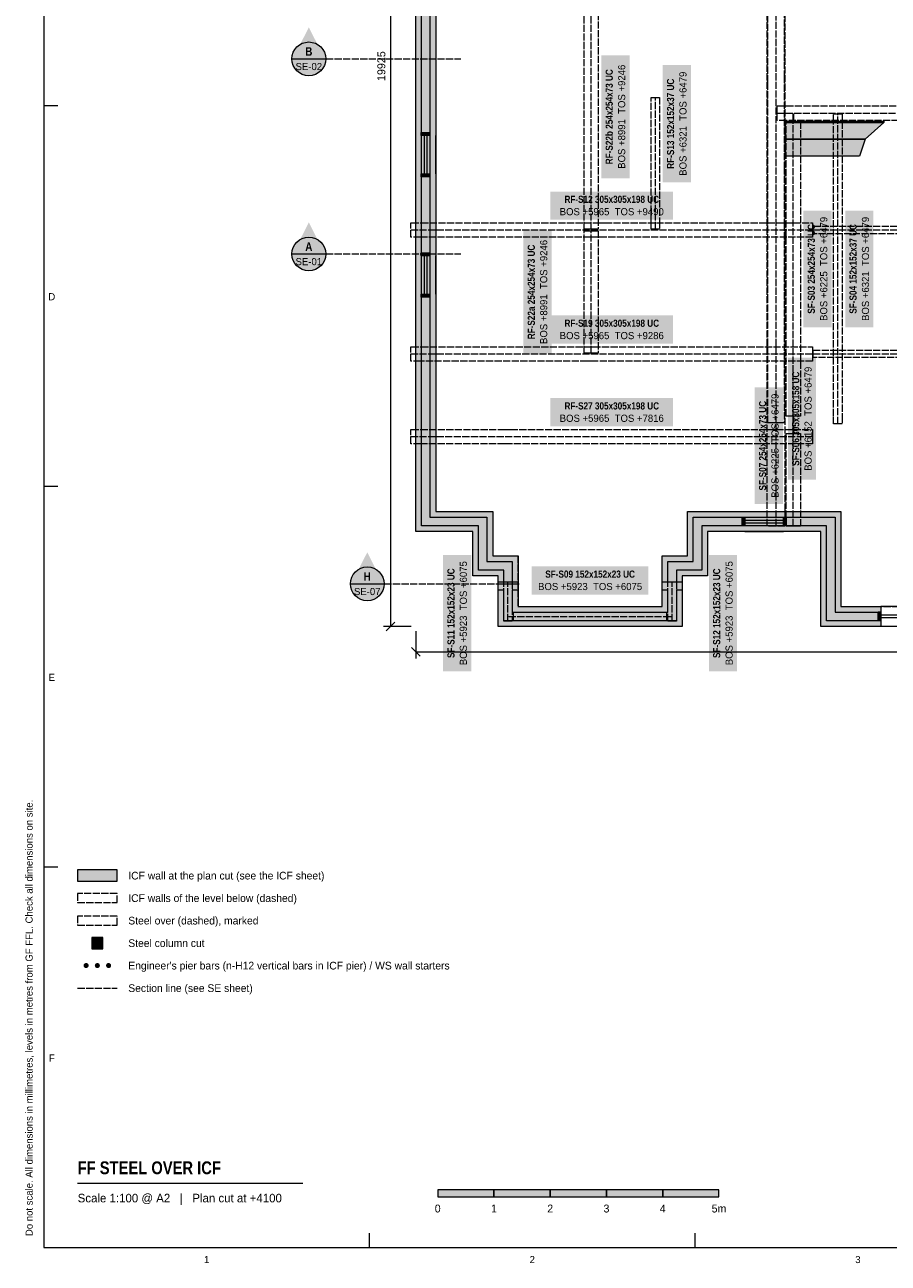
# Model space of a CAD drawing. Header units: millimetres. Extents: x 17 to 587, y 4 to 415.
# Tile 1 of 7: x 17 to 170, y 4 to 224. Entities that reach past the tile are written whole.
import ezdxf
from ezdxf.enums import TextEntityAlignment as Align

# ---------------------------------------------------------------- set-up
doc = ezdxf.new("R2010")
doc.units = ezdxf.units.MM
doc.linetypes.add('DASHED', pattern=[1.524, 1.27, -0.254])
for name, color, linetype in [('FILL-C_9E1A1A', 7, 'Continuous'), ('FILL-C_B2B2B5', 7, 'Continuous'), ('FILL-EPS', 7, 'Continuous'), ('FILL-INK', 7, 'Continuous'), ('FILL-RED', 7, 'Continuous'), ('FILL-STEEL', 7, 'Continuous'), ('FILL-TEAL_DK', 7, 'Continuous'), ('FILL-WHITE', 7, 'Continuous'), ('LINE-INK', 7, 'Continuous'), ('LINE-RED', 7, 'Continuous'), ('LINE-RED-DASH', 7, 'DASHED'), ('LINE-STEEL-DASH', 7, 'DASHED'), ('LINE-STEEL_GREY', 7, 'Continuous'), ('LINE-STEEL_GREY-DASH', 7, 'DASHED'), ('LINE-TEAL_DK', 7, 'Continuous'), ('TEXT-INK', 7, 'Continuous'), ('TEXT-RED', 7, 'Continuous'), ('TEXT-STEEL', 7, 'Continuous'), ('TEXT-STEEL_GREY', 7, 'Continuous')]:
    doc.layers.add(name, color=color, linetype=linetype)
doc.styles.add('OpenSansCondensed-Bold', font='OpenSansCondensed-Bold.ttf')

msp = doc.modelspace()

# ---------------------------------------------------------------- hatches: boundary and pattern name
at = {"layer": 'FILL-C_9E1A1A', "true_color": 0x9e1a1a}
h = msp.add_hatch(color=24, dxfattribs=at)
h.dxf.hatch_style = 1
h.paths.add_polyline_path([(27.95, 57.1), (27.93, 57.22), (27.89, 57.33), (27.82, 57.42), (27.73, 57.49), (27.62, 57.53), (27.5, 57.55), (27.38, 57.53), (27.27, 57.49), (27.18, 57.42), (27.11, 57.33), (27.07, 57.22), (27.05, 57.1), (27.07, 56.98), (27.11, 56.88), (27.18, 56.78), (27.27, 56.71), (27.38, 56.67), (27.5, 56.65), (27.62, 56.67), (27.73, 56.71), (27.82, 56.78), (27.89, 56.88), (27.93, 56.98)])
h = msp.add_hatch(color=24, dxfattribs=at)
h.dxf.hatch_style = 1
h.paths.add_polyline_path([(29.95, 57.1), (29.93, 57.22), (29.89, 57.33), (29.82, 57.42), (29.73, 57.49), (29.62, 57.53), (29.5, 57.55), (29.38, 57.53), (29.27, 57.49), (29.18, 57.42), (29.11, 57.33), (29.07, 57.22), (29.05, 57.1), (29.07, 56.98), (29.11, 56.88), (29.18, 56.78), (29.27, 56.71), (29.38, 56.67), (29.5, 56.65), (29.62, 56.67), (29.73, 56.71), (29.82, 56.78), (29.89, 56.88), (29.93, 56.98)])
h = msp.add_hatch(color=24, dxfattribs=at)
h.dxf.hatch_style = 1
h.paths.add_polyline_path([(31.95, 57.1), (31.93, 57.22), (31.89, 57.33), (31.82, 57.42), (31.73, 57.49), (31.62, 57.53), (31.5, 57.55), (31.38, 57.53), (31.27, 57.49), (31.18, 57.42), (31.11, 57.33), (31.07, 57.22), (31.05, 57.1), (31.07, 56.98), (31.11, 56.88), (31.18, 56.78), (31.27, 56.71), (31.38, 56.67), (31.5, 56.65), (31.62, 56.67), (31.73, 56.71), (31.82, 56.78), (31.89, 56.88), (31.93, 56.98)])
at = {"layer": 'FILL-C_B2B2B5', "true_color": 0xb2b2b5}
h = msp.add_hatch(color=253, dxfattribs=at)
h.dxf.hatch_style = 1
h.paths.add_polyline_path([(168.79, 118.39), (159.11, 118.39), (159.11, 135.26), (136.95, 135.26), (136.95, 127.39), (132.45, 127.39), (132.45, 125.33), (133.47, 125.33), (133.47, 123.81), (132.45, 123.81), (132.45, 118.39), (101.73, 118.39), (101.73, 123.81), (100.72, 123.81), (100.72, 125.33), (101.73, 125.33), (101.73, 127.39), (97.23, 127.39), (97.23, 135.26), (87.11, 135.26), (87.11, 306.61), (104.66, 306.61), (104.66, 305.09), (88.63, 305.09), (88.63, 136.79), (98.76, 136.79), (98.76, 128.91), (103.26, 128.91), (103.26, 125.33), (104.28, 125.33), (104.28, 123.81), (103.26, 123.81), (103.26, 119.91), (130.93, 119.91), (130.93, 123.81), (129.91, 123.81), (129.91, 125.33), (130.93, 125.33), (130.93, 128.91), (135.43, 128.91), (135.43, 136.79), (160.63, 136.79), (160.63, 119.91), (168.79, 119.91)])
at = {"layer": 'FILL-EPS', "true_color": 0xccffff}
h = msp.add_hatch(color=7, dxfattribs=at)
h.dxf.hatch_style = 1
h.paths.add_polyline_path([(100.72, 126.37), (96.22, 126.37), (96.22, 134.25), (86.09, 134.25), (86.09, 307.63), (104.66, 307.63), (104.66, 306.61), (87.11, 306.61), (87.11, 135.26), (97.23, 135.26), (97.23, 127.39), (101.73, 127.39), (101.73, 125.33), (100.72, 125.33)])
h = msp.add_hatch(color=7, dxfattribs=at)
h.dxf.hatch_style = 1
h.paths.add_polyline_path([(104.66, 304.07), (89.65, 304.07), (89.65, 137.81), (99.77, 137.81), (99.77, 129.93), (104.28, 129.93), (104.28, 125.33), (103.26, 125.33), (103.26, 128.91), (98.76, 128.91), (98.76, 136.79), (88.63, 136.79), (88.63, 305.09), (104.66, 305.09)])
h = msp.add_hatch(color=7, dxfattribs=at)
h.dxf.hatch_style = 1
h.paths.add_polyline_path([(134.41, 129.93), (134.41, 137.81), (161.65, 137.81), (161.65, 120.93), (168.79, 120.93), (168.79, 119.91), (160.63, 119.91), (160.63, 136.79), (135.43, 136.79), (135.43, 128.91), (130.93, 128.91), (130.93, 125.33), (129.91, 125.33), (129.91, 129.93)])
h = msp.add_hatch(color=7, dxfattribs=at)
h.dxf.hatch_style = 1
h.paths.add_polyline_path([(168.79, 117.37), (158.09, 117.37), (158.09, 134.25), (137.97, 134.25), (137.97, 126.37), (133.47, 126.37), (133.47, 125.33), (132.45, 125.33), (132.45, 127.39), (136.95, 127.39), (136.95, 135.26), (159.11, 135.26), (159.11, 118.39), (168.79, 118.39)])
h = msp.add_hatch(color=7, dxfattribs=at)
h.dxf.hatch_style = 1
h.paths.add_polyline_path([(133.47, 117.37), (100.72, 117.37), (100.72, 123.81), (101.73, 123.81), (101.73, 118.39), (132.45, 118.39), (132.45, 123.81), (133.47, 123.81)])
h = msp.add_hatch(color=7, dxfattribs=at)
h.dxf.hatch_style = 1
h.paths.add_polyline_path([(104.28, 120.93), (129.91, 120.93), (129.91, 123.81), (130.93, 123.81), (130.93, 119.91), (103.26, 119.91), (103.26, 123.81), (104.28, 123.81)])
h = msp.add_hatch(color=7, dxfattribs=at)
h.dxf.hatch_style = 1
h.paths.add_polyline_path([(26, 72.1), (33, 72.1), (33, 74.1), (26, 74.1)])
at = {"layer": 'FILL-INK', "true_color": 0x14141a}
h = msp.add_hatch(color=250, dxfattribs=at)
h.dxf.hatch_style = 1
h.paths.add_polyline_path([(90, 16), (100, 16), (100, 17.2), (90, 17.2)])
h = msp.add_hatch(color=250, dxfattribs=at)
h.dxf.hatch_style = 1
h.paths.add_polyline_path([(110, 16), (120, 16), (120, 17.2), (110, 17.2)])
h = msp.add_hatch(color=250, dxfattribs=at)
h.dxf.hatch_style = 1
h.paths.add_polyline_path([(130, 16), (140, 16), (140, 17.2), (130, 17.2)])
at = {"layer": 'FILL-RED', "true_color": 0xb81a1f}
h = msp.add_hatch(color=242, dxfattribs=at)
h.dxf.hatch_style = 1
h.paths.add_polyline_path([(67.09, 223.89), (64.24, 218.29), (69.94, 218.29)])
h = msp.add_hatch(color=242, dxfattribs=at)
h.dxf.hatch_style = 1
h.paths.add_polyline_path([(67.09, 189.21), (64.24, 183.61), (69.94, 183.61)])
h = msp.add_hatch(color=242, dxfattribs=at)
h.dxf.hatch_style = 1
h.paths.add_polyline_path([(77.48, 130.56), (74.63, 124.96), (80.33, 124.96)])
at = {"layer": 'FILL-STEEL', "true_color": 0x0d2973}
h = msp.add_hatch(color=166, dxfattribs=at)
h.dxf.hatch_style = 1
h.paths.add_polyline_path([(28.5, 60.1), (30.5, 60.1), (30.5, 62.1), (28.5, 62.1)])
at = {"layer": 'FILL-TEAL_DK', "true_color": 0x006b5c}
h = msp.add_hatch(color=126, dxfattribs=at)
h.dxf.hatch_style = 1
h.paths.add_polyline_path([(87.07, 205.18), (88.59, 205.18), (88.59, 204.68), (87.07, 204.68)])
h = msp.add_hatch(color=126, dxfattribs=at)
h.dxf.hatch_style = 1
h.paths.add_polyline_path([(87.07, 197.83), (88.59, 197.83), (88.59, 197.33), (87.07, 197.33)])
h = msp.add_hatch(color=126, dxfattribs=at)
h.dxf.hatch_style = 1
h.paths.add_polyline_path([(87.07, 183.8), (88.59, 183.8), (88.59, 183.3), (87.07, 183.3)])
h = msp.add_hatch(color=126, dxfattribs=at)
h.dxf.hatch_style = 1
h.paths.add_polyline_path([(87.07, 176.45), (88.59, 176.45), (88.59, 175.95), (87.07, 175.95)])
h = msp.add_hatch(color=126, dxfattribs=at)
h.dxf.hatch_style = 1
h.paths.add_polyline_path([(144.1, 136.79), (144.6, 136.79), (144.6, 135.27), (144.1, 135.27)])
h = msp.add_hatch(color=126, dxfattribs=at)
h.dxf.hatch_style = 1
h.paths.add_polyline_path([(151.45, 136.79), (151.95, 136.79), (151.95, 135.27), (151.45, 135.27)])
h = msp.add_hatch(color=126, dxfattribs=at)
h.dxf.hatch_style = 1
h.paths.add_polyline_path([(168.29, 119.96), (168.79, 119.96), (168.79, 118.44), (168.29, 118.44)])
at = {"layer": 'FILL-WHITE', "true_color": 0xffffff}
h = msp.add_hatch(color=7, dxfattribs=at)
h.dxf.hatch_style = 1
h.paths.add_polyline_path([(70.09, 218.29), (69.99, 219.07), (69.69, 219.79), (69.22, 220.41), (68.59, 220.89), (67.87, 221.19), (67.09, 221.29), (66.32, 221.19), (65.59, 220.89), (64.97, 220.41), (64.5, 219.79), (64.2, 219.07), (64.09, 218.29), (64.2, 217.51), (64.5, 216.79), (64.97, 216.17), (65.59, 215.69), (66.32, 215.39), (67.09, 215.29), (67.87, 215.39), (68.59, 215.69), (69.22, 216.17), (69.69, 216.79), (69.99, 217.51)])
h = msp.add_hatch(color=7, dxfattribs=at)
h.dxf.hatch_style = 1
h.paths.add_polyline_path([(124.11, 197.06), (124.11, 218.94), (119.1, 218.94), (119.1, 197.06)])
h = msp.add_hatch(color=7, dxfattribs=at)
h.dxf.hatch_style = 1
h.paths.add_polyline_path([(135.01, 196.36), (135.01, 217.17), (130, 217.17), (130, 196.36)])
h = msp.add_hatch(color=7, dxfattribs=at)
h.dxf.hatch_style = 1
h.paths.add_polyline_path([(151.82, 207.2), (169.32, 207.2), (169.32, 207), (151.82, 207)])
h = msp.add_hatch(color=7, dxfattribs=at)
h.dxf.hatch_style = 1
h.paths.add_polyline_path([(151.82, 207), (169.32, 207), (166.01, 204), (151.82, 204), (151.82, 204.2)])
h = msp.add_hatch(color=7, dxfattribs=at)
h.dxf.hatch_style = 1
h.paths.add_polyline_path([(151.82, 204), (166.01, 204), (164.99, 201), (151.82, 201), (151.82, 201.2)])
h = msp.add_hatch(color=7, dxfattribs=at)
h.dxf.hatch_style = 1
h.paths.add_polyline_path([(110.04, 189.7), (131.83, 189.7), (131.83, 194.71), (110.04, 194.71)])
h = msp.add_hatch(color=7, dxfattribs=at)
h.dxf.hatch_style = 1
h.paths.add_polyline_path([(160.03, 170.59), (160.03, 191.31), (155.02, 191.31), (155.02, 170.59)])
h = msp.add_hatch(color=7, dxfattribs=at)
h.dxf.hatch_style = 1
h.paths.add_polyline_path([(167.45, 170.59), (167.45, 191.31), (162.44, 191.31), (162.44, 170.59)])
h = msp.add_hatch(color=7, dxfattribs=at)
h.dxf.hatch_style = 1
h.paths.add_polyline_path([(110.26, 165.96), (110.26, 187.75), (105.25, 187.75), (105.25, 165.96)])
h = msp.add_hatch(color=7, dxfattribs=at)
h.dxf.hatch_style = 1
h.paths.add_polyline_path([(70.09, 183.61), (69.99, 184.39), (69.69, 185.11), (69.22, 185.73), (68.59, 186.21), (67.87, 186.51), (67.09, 186.61), (66.32, 186.51), (65.59, 186.21), (64.97, 185.73), (64.5, 185.11), (64.2, 184.39), (64.09, 183.61), (64.2, 182.83), (64.5, 182.11), (64.97, 181.49), (65.59, 181.01), (66.32, 180.71), (67.09, 180.61), (67.87, 180.71), (68.59, 181.01), (69.22, 181.49), (69.69, 182.11), (69.99, 182.83)])
h = msp.add_hatch(color=7, dxfattribs=at)
h.dxf.hatch_style = 1
h.paths.add_polyline_path([(110.04, 167.67), (131.83, 167.67), (131.83, 172.68), (110.04, 172.68)])
h = msp.add_hatch(color=7, dxfattribs=at)
h.dxf.hatch_style = 1
h.paths.add_polyline_path([(157.26, 143.46), (157.26, 165.16), (152.25, 165.16), (152.25, 143.46)])
h = msp.add_hatch(color=7, dxfattribs=at)
h.dxf.hatch_style = 1
h.paths.add_polyline_path([(151.38, 139.16), (151.38, 159.87), (146.37, 159.87), (146.37, 139.16)])
h = msp.add_hatch(color=7, dxfattribs=at)
h.dxf.hatch_style = 1
h.paths.add_polyline_path([(110.04, 152.97), (131.83, 152.97), (131.83, 157.98), (110.04, 157.98)])
h = msp.add_hatch(color=7, dxfattribs=at)
h.dxf.hatch_style = 1
h.paths.add_polyline_path([(95.98, 109.38), (95.98, 130.1), (90.97, 130.1), (90.97, 109.38)])
h = msp.add_hatch(color=7, dxfattribs=at)
h.dxf.hatch_style = 1
h.paths.add_polyline_path([(143.21, 109.38), (143.21, 130.1), (138.2, 130.1), (138.2, 109.38)])
h = msp.add_hatch(color=7, dxfattribs=at)
h.dxf.hatch_style = 1
h.paths.add_polyline_path([(80.48, 124.96), (80.38, 125.74), (80.08, 126.46), (79.6, 127.08), (78.98, 127.56), (78.26, 127.86), (77.48, 127.96), (76.71, 127.86), (75.98, 127.56), (75.36, 127.08), (74.88, 126.46), (74.58, 125.74), (74.48, 124.96), (74.58, 124.18), (74.88, 123.46), (75.36, 122.84), (75.98, 122.36), (76.71, 122.06), (77.48, 121.96), (78.26, 122.06), (78.98, 122.36), (79.6, 122.84), (80.08, 123.46), (80.38, 124.18)])
h = msp.add_hatch(color=7, dxfattribs=at)
h.dxf.hatch_style = 1
h.paths.add_polyline_path([(106.73, 123.06), (127.45, 123.06), (127.45, 128.07), (106.73, 128.07)])
h = msp.add_hatch(color=7, dxfattribs=at)
h.dxf.hatch_style = 1
h.paths.add_polyline_path([(100, 16), (110, 16), (110, 17.2), (100, 17.2)])
h = msp.add_hatch(color=7, dxfattribs=at)
h.dxf.hatch_style = 1
h.paths.add_polyline_path([(120, 16), (130, 16), (130, 17.2), (120, 17.2)])

# ---------------------------------------------------------------- linework, layer by layer
at = {"layer": 'LINE-INK', "lineweight": 5}
for p, q in [((81.59, 316.63), (81.59, 117.37)), ((20, 210), (22.5, 210)), ((86.05, 204.68), (86.05, 197.83)), ((87.58, 204.68), (87.58, 197.83)), ((88.08, 204.68), (88.08, 197.83)), ((89.61, 204.68), (89.61, 197.83)), ((86.05, 183.3), (86.05, 176.45)), ((87.58, 183.3), (87.58, 176.45)), ((88.08, 183.3), (88.08, 176.45)), ((89.61, 183.3), (89.61, 176.45)), ((20, 142.33), (22.5, 142.33)), ((144.6, 137.8), (151.45, 137.8)), ((144.6, 136.28), (151.45, 136.28)), ((144.6, 135.78), (151.45, 135.78)), ((144.6, 134.25), (151.45, 134.25)), ((168.79, 120.98), (193.64, 120.98)), ((168.79, 119.45), (193.64, 119.45)), ((168.79, 118.95), (193.64, 118.95)), ((85.29, 117.37), (80.39, 117.37)), ((82.37, 118.15), (80.82, 116.6)), ((168.79, 117.42), (193.64, 117.42)), ((86.09, 116.57), (86.09, 111.67)), ((85.32, 113.65), (86.87, 112.1)), ((86.09, 112.87), (413.91, 112.87)), ((20, 74.67), (22.5, 74.67)), ((26, 18.4), (66, 18.4)), ((77.88, 7), (77.88, 9.5)), ((135.75, 7), (135.75, 9.5))]:
    msp.add_line(p, q, dxfattribs=at)
for points in [[(20, 7), (587, 7), (587, 413), (20, 413)], [(151.82, 207.2), (151.82, 207.2), (169.32, 207.2), (169.32, 207), (169.32, 207), (151.82, 207)], [(151.82, 207), (169.32, 207), (166.01, 204), (151.82, 204), (151.82, 204.2)], [(151.82, 204), (151.82, 204), (166.01, 204), (164.99, 201), (164.99, 201), (164.99, 201), (164.99, 201), (151.82, 201), (151.82, 201.2)], [(26, 72.1), (33, 72.1), (33, 74.1), (26, 74.1)], [(28.5, 60.1), (30.5, 60.1), (30.5, 62.1), (28.5, 62.1)], [(90, 16), (100, 16), (100, 17.2), (90, 17.2)], [(100, 16), (110, 16), (110, 17.2), (100, 17.2)], [(110, 16), (120, 16), (120, 17.2), (110, 17.2)], [(120, 16), (130, 16), (130, 17.2), (120, 17.2)], [(130, 16), (140, 16), (140, 17.2), (130, 17.2)]]:
    msp.add_lwpolyline(points, close=True, dxfattribs=at)
msp.add_lwpolyline([(89.65, 304.07), (89.65, 137.81), (99.77, 137.81), (99.77, 129.93), (104.28, 129.93), (104.28, 120.93), (129.91, 120.93), (129.91, 129.93), (134.41, 129.93), (134.41, 137.81), (161.65, 137.81), (161.65, 120.93), (168.79, 120.93), (168.79, 117.37), (158.09, 117.37), (158.09, 134.25), (137.97, 134.25), (137.97, 126.37), (133.47, 126.37), (133.47, 117.37), (100.72, 117.37), (100.72, 126.37), (96.22, 126.37), (96.22, 134.25), (86.09, 134.25), (86.09, 307.63)], dxfattribs=at)
at = {"layer": 'LINE-RED', "lineweight": 5}
for p, q in [((64.09, 218.29), (70.09, 218.29)), ((64.09, 183.61), (70.09, 183.61)), ((74.48, 124.96), (80.48, 124.96))]:
    msp.add_line(p, q, dxfattribs=at)
for centre in [(67.09, 218.29), (67.09, 183.61), (77.48, 124.96)]:
    msp.add_circle(centre, 3, dxfattribs=at)
at = {"layer": 'LINE-RED-DASH', "lineweight": 5}
for p, q in [((67.09, 218.29), (94.09, 218.29)), ((67.09, 183.61), (94.09, 183.61)), ((77.48, 124.96), (104.48, 124.96)), ((26, 53.1), (33, 53.1))]:
    msp.add_line(p, q, dxfattribs=at)
at = {"layer": 'LINE-STEEL-DASH', "lineweight": 5}
for p, q in [((150.14, 135.22), (150.14, 230.67)), ((117.28, 188.02), (117.28, 227.98)), ((128.69, 188.02), (128.69, 211.45)), ((150.32, 208.65), (212.09, 208.65)), ((153.2, 153.41), (153.2, 208.49)), ((161.13, 153.41), (161.13, 208.49)), ((85.23, 187.87), (156.64, 187.87)), ((117.28, 165.99), (117.28, 187.72)), ((156.74, 187.87), (209.25, 187.87)), ((85.23, 165.84), (156.64, 165.84)), ((156.74, 165.84), (209.25, 165.84)), ((153.2, 135.22), (153.2, 153.09)), ((85.23, 151.14), (156.64, 151.14)), ((102.49, 118.35), (102.49, 125.31)), ((131.69, 118.35), (131.69, 125.31)), ((102.62, 119.15), (131.56, 119.15))]:
    msp.add_line(p, q, dxfattribs=at)
for points in [[(148.58, 230.67), (150.06, 230.67), (150.22, 230.67), (151.7, 230.67), (151.7, 135.22), (150.22, 135.22), (150.06, 135.22), (148.58, 135.22)], [(116.01, 188.02), (116.01, 188.02), (116.01, 227.98), (116.01, 227.98), (117.24, 227.98), (117.24, 227.98), (117.32, 227.98), (117.32, 227.98), (118.55, 227.98), (118.55, 227.98), (118.55, 188.02), (117.32, 188.02), (117.32, 188.02), (117.24, 188.02), (117.24, 188.02)], [(127.93, 189.4), (127.93, 211.45), (128.66, 211.45), (128.72, 211.45), (129.45, 211.45), (129.45, 189.4), (129.45, 188.02), (128.72, 188.02), (128.66, 188.02), (127.93, 188.02)], [(150.32, 207.36), (150.32, 208.59), (150.32, 208.59), (150.32, 208.71), (150.32, 208.71), (150.32, 209.94), (151.95, 209.94), (151.95, 209.94), (210.06, 209.94), (212.09, 209.94), (212.09, 209.94), (212.09, 209.94), (212.09, 208.71), (212.09, 208.59), (212.09, 208.59), (212.09, 208.59), (212.09, 207.36), (212.09, 207.36), (212.09, 207.36), (210.06, 207.36), (151.95, 207.36)], [(151.93, 207.11), (153.16, 207.11), (153.16, 208.49), (153.16, 208.49), (153.24, 208.49), (153.24, 208.49), (153.24, 207.11), (154.47, 207.11), (154.47, 207.11), (154.47, 154.79), (154.47, 154.79), (153.24, 154.79), (153.24, 153.41), (153.24, 153.41), (153.16, 153.41), (153.16, 153.41), (153.16, 154.79), (151.93, 154.79), (151.93, 154.79), (151.93, 207.11)], [(160.37, 154.79), (160.37, 154.79), (160.37, 154.79), (160.37, 207.11), (160.37, 208.49), (160.37, 208.49), (161.1, 208.49), (161.1, 208.49), (161.1, 208.49), (161.16, 208.49), (161.89, 208.49), (161.89, 208.49), (161.89, 208.49), (161.89, 207.11), (161.89, 207.11), (161.89, 207.11), (161.89, 154.79), (161.89, 154.79), (161.89, 153.41), (161.89, 153.41), (161.89, 153.41), (161.16, 153.41), (161.1, 153.41), (160.37, 153.41)], [(85.23, 189.15), (85.36, 189.15), (86.95, 189.15), (87.07, 189.15), (118.65, 189.15), (118.72, 189.15), (119.72, 189.15), (156.64, 189.15), (156.64, 187.92), (156.64, 187.82), (156.64, 186.59), (119.72, 186.59), (119.65, 186.59), (118.72, 186.59), (118.65, 186.59), (87.07, 186.59), (86.95, 186.59), (85.23, 186.59)], [(87.07, 189.15), (87.08, 189.17), (87.08, 189.17), (87.08, 189.17), (87.08, 189.17), (87.08, 189.17)], [(116.01, 165.99), (116.01, 165.99), (116.01, 165.99), (116.01, 187.72), (116.01, 187.72), (116.01, 187.72), (116.01, 187.72), (117.24, 187.72), (117.24, 187.72), (117.24, 187.72), (117.32, 187.72), (117.32, 187.72), (117.32, 187.72), (118.55, 187.72), (118.55, 187.72), (118.55, 187.72), (118.55, 187.72), (118.55, 165.99), (118.55, 165.99), (118.55, 165.99), (118.55, 165.99), (117.32, 165.99), (117.32, 165.99), (117.32, 165.99), (117.24, 165.99), (117.24, 165.99), (117.24, 165.99), (116.01, 165.99)], [(118.65, 189.15), (118.65, 189.17), (118.65, 189.17), (118.65, 189.17), (118.65, 189.17)], [(119.72, 189.15), (119.73, 189.17), (119.73, 189.17), (119.73, 189.17), (119.73, 189.17)], [(156.74, 188.54), (156.74, 188.54), (209.25, 188.54), (209.25, 188.54), (209.25, 187.9), (209.25, 187.84), (209.25, 187.2), (209.25, 187.2), (156.74, 187.2), (156.74, 187.2), (156.74, 187.84), (156.74, 187.9)], [(85.23, 167.12), (85.36, 167.12), (87.07, 167.12), (116.61, 167.12), (116.68, 167.12), (117.61, 167.12), (117.68, 167.12), (156.64, 167.12), (156.64, 165.89), (156.64, 165.79), (156.64, 164.56), (117.68, 164.56), (117.61, 164.56), (116.68, 164.56), (116.61, 164.56), (87.07, 164.56), (86.95, 164.56), (85.23, 164.56)], [(87.07, 167.12), (87.08, 167.14), (87.08, 167.14), (87.08, 167.14), (87.08, 167.14), (87.08, 167.14)], [(116.61, 167.12), (116.61, 167.14), (116.61, 167.14), (116.61, 167.14), (116.61, 167.14)], [(117.68, 167.12), (117.69, 167.14), (117.69, 167.14), (117.69, 167.14), (117.69, 167.14)], [(156.74, 166.51), (156.74, 166.51), (209.25, 166.51), (209.25, 166.51), (209.25, 165.87), (209.25, 165.81), (209.25, 165.17), (209.25, 165.17), (156.74, 165.17), (156.74, 165.17), (156.74, 165.81), (156.74, 165.87)], [(85.23, 152.42), (85.36, 152.42), (85.36, 152.42), (86.95, 152.42), (86.95, 152.42), (101.91, 152.42), (101.98, 152.42), (101.98, 152.42), (102.91, 152.42), (102.91, 152.42), (102.98, 152.42), (102.98, 152.42), (102.98, 152.42), (102.98, 152.42), (156.64, 152.42), (156.64, 152.42), (156.64, 151.19), (156.64, 151.09), (156.64, 151.09), (156.64, 149.86), (156.64, 149.86), (102.98, 149.86), (102.98, 149.86), (102.91, 149.86), (101.98, 149.86), (101.91, 149.86), (87.07, 149.86), (87.07, 149.86), (87.07, 149.86), (86.95, 149.86), (86.95, 149.86), (85.36, 149.86), (85.36, 149.86), (85.23, 149.86)], [(101.91, 152.42), (101.91, 152.44), (101.91, 152.44), (101.91, 152.44)], [(102.98, 152.42), (102.98, 152.42), (102.99, 152.44), (102.99, 152.44), (102.99, 152.44)], [(151.93, 135.22), (151.93, 135.22), (151.93, 151.71), (151.93, 151.71), (153.16, 151.71), (153.16, 153.09), (153.16, 153.09), (153.24, 153.09), (153.24, 153.09), (153.24, 151.71), (154.47, 151.71), (154.47, 151.71), (154.47, 135.22), (154.47, 135.22), (153.24, 135.22), (153.16, 135.22)], [(87.07, 149.86), (87.08, 149.84), (87.08, 149.84), (87.08, 149.84)], [(101.73, 118.35), (101.73, 118.35), (101.73, 125.31), (102.46, 125.31), (102.52, 125.31), (103.25, 125.31), (103.25, 125.31), (103.25, 118.35), (103.25, 118.35), (102.52, 118.35), (102.46, 118.35)], [(130.93, 118.35), (130.93, 125.31), (131.66, 125.31), (131.72, 125.31), (132.45, 125.31), (132.45, 118.35), (131.72, 118.35), (131.66, 118.35)], [(102.62, 119.12), (102.62, 119.18), (103.5, 119.18), (103.5, 119.91), (130.68, 119.91), (130.68, 119.18), (131.56, 119.18), (131.56, 119.12), (130.68, 119.12), (130.68, 118.39), (103.5, 118.39), (103.5, 119.12)], [(26, 64.3), (33, 64.3), (33, 65.9), (26, 65.9)]]:
    msp.add_lwpolyline(points, close=True, dxfattribs=at)
at = {"layer": 'LINE-STEEL_GREY', "lineweight": 5}
msp.add_lwpolyline([(88.63, 305.09), (88.63, 136.79), (98.76, 136.79), (98.76, 128.91), (103.26, 128.91), (103.26, 125.33), (104.28, 125.33), (104.28, 123.81), (103.26, 123.81), (103.26, 119.91), (130.93, 119.91), (130.93, 123.81), (129.91, 123.81), (129.91, 125.33), (130.93, 125.33), (130.93, 128.91), (135.43, 128.91), (135.43, 136.79), (160.63, 136.79), (160.63, 119.91), (168.79, 119.91), (168.79, 118.39), (159.11, 118.39), (159.11, 135.26), (136.95, 135.26), (136.95, 127.39), (132.45, 127.39), (132.45, 125.33), (133.47, 125.33), (133.47, 123.81), (132.45, 123.81), (132.45, 118.39), (101.73, 118.39), (101.73, 123.81), (100.72, 123.81), (100.72, 125.33), (101.73, 125.33), (101.73, 127.39), (97.23, 127.39), (97.23, 135.26), (87.11, 135.26), (87.11, 306.61)], dxfattribs=at)
at = {"layer": 'LINE-STEEL_GREY-DASH', "lineweight": 5}
for points in [[(204.34, 117.37), (158.09, 117.37), (158.09, 134.25), (137.97, 134.25), (137.97, 126.37), (133.47, 126.37), (133.47, 117.37), (100.72, 117.37), (100.72, 126.37), (96.22, 126.37), (96.22, 134.25), (86.09, 134.25), (86.09, 307.63)], [(89.65, 304.07), (89.65, 137.81), (99.77, 137.81), (99.77, 129.93), (104.27, 129.93), (104.27, 120.93), (129.91, 120.93), (129.91, 129.93), (134.41, 129.93), (134.41, 137.81), (161.65, 137.81), (161.65, 120.93), (200.79, 120.93)], [(151.57, 235.97), (151.57, 217.77), (151.57, 217.76), (151.57, 215.24), (151.57, 199.02), (151.57, 188.98), (151.57, 153.6), (151.57, 153.6), (150.04, 153.6), (149.99, 153.6), (149.43, 153.6), (148.71, 153.6), (148.71, 153.6), (148.71, 156.61), (148.71, 175.18), (148.71, 205.16), (148.71, 214.11), (148.71, 236.3)]]:
    msp.add_lwpolyline(points, dxfattribs=at)
msp.add_lwpolyline([(26, 68.3), (33, 68.3), (33, 69.9), (26, 69.9)], close=True, dxfattribs=at)
at = {"layer": 'LINE-TEAL_DK', "lineweight": 5}
for points in [[(87.07, 205.18), (88.59, 205.18), (88.59, 204.68), (87.07, 204.68)], [(87.07, 197.83), (88.59, 197.83), (88.59, 197.33), (87.07, 197.33)], [(87.07, 183.8), (88.59, 183.8), (88.59, 183.3), (87.07, 183.3)], [(87.07, 176.45), (88.59, 176.45), (88.59, 175.95), (87.07, 175.95)], [(144.1, 136.79), (144.6, 136.79), (144.6, 135.27), (144.1, 135.27)], [(151.45, 136.79), (151.95, 136.79), (151.95, 135.27), (151.45, 135.27)], [(168.29, 119.96), (168.79, 119.96), (168.79, 118.44), (168.29, 118.44)]]:
    msp.add_lwpolyline(points, close=True, dxfattribs=at)

# ---------------------------------------------------------------- texts
at = {"layer": 'TEXT-INK'}
msp.add_text('19925', height=1.422, rotation=90, dxfattribs=at).set_placement((80.69, 217), align=Align.CENTER)
for s, p in [('ICF wall at the plan cut (see the ICF sheet)', (35, 72.4)), ('ICF walls of the level below (dashed)', (35, 68.4)), ('Steel over (dashed), marked', (35, 64.4)), ('Steel column cut', (35, 60.4)), ("Engineer's pier bars (n-H12 vertical bars in ICF pier) / WS wall starters", (35, 56.4)), ('Section line (see SE sheet)', (35, 52.4))]:
    msp.add_text(s, height=1.3716, dxfattribs=at).set_placement(p)
at = {"layer": 'TEXT-INK', "style": 'OpenSansCondensed-Bold'}
msp.add_text('FF STEEL OVER ICF', height=2.286, dxfattribs=at).set_placement((26, 20))
at = {"layer": 'TEXT-INK'}
for s, height, p in [('0', 1.4, (90, 13.2)), ('1', 1.4, (100, 13.2)), ('2', 1.4, (110, 13.2)), ('3', 1.4, (120, 13.2)), ('4', 1.4, (130, 13.2)), ('5m', 1.397, (140, 13.2))]:
    msp.add_text(s, height=height, dxfattribs=at).set_placement(p, align=Align.CENTER)
at = {"layer": 'TEXT-RED', "style": 'OpenSansCondensed-Bold'}
for s, p in [('B', (67.09, 218.84)), ('A', (67.09, 184.16)), ('H', (77.48, 125.51))]:
    msp.add_text(s, height=1.52, dxfattribs=at).set_placement(p, align=Align.CENTER)
at = {"layer": 'TEXT-RED'}
for s, p in [('SE-02', (67.09, 216.29)), ('SE-01', (67.09, 181.61)), ('SE-07', (77.48, 122.96))]:
    msp.add_text(s, height=1.27, dxfattribs=at).set_placement(p, align=Align.CENTER)
at = {"layer": 'TEXT-STEEL', "style": 'OpenSansCondensed-Bold'}
for s, p in [('RF-S22b 254x254x73 UC', (121.12, 208)), ('RF-S13 152x152x37 UC', (132.02, 206.76)), ('SF-S03 254x254x73 UC', (157.04, 180.95)), ('SF-S04 152x152x37 UC', (164.46, 180.95)), ('RF-S22a 254x254x73 UC', (107.27, 176.85)), ('SF-S06 305x305x158 UC', (154.27, 154.31)), ('SF-S07 254x254x73 UC', (148.39, 149.52)), ('SF-S11 152x152x23 UC', (92.99, 119.74)), ('SF-S12 152x152x23 UC', (140.22, 119.74))]:
    msp.add_text(s, height=1.27, rotation=90, dxfattribs=at).set_placement(p, align=Align.CENTER)
at = {"layer": 'TEXT-STEEL'}
for s, p in [('BOS +8991  TOS +9246', (123.33, 208)), ('BOS +6321  TOS +6479', (134.23, 206.76)), ('BOS +6225  TOS +6479', (159.25, 180.95)), ('BOS +6321  TOS +6479', (166.67, 180.95)), ('BOS +8991  TOS +9246', (109.47, 176.85)), ('BOS +6152  TOS +6479', (156.47, 154.31)), ('BOS +6225  TOS +6479', (150.59, 149.52)), ('BOS +5923  TOS +6075', (95.19, 119.74)), ('BOS +5923  TOS +6075', (142.43, 119.74))]:
    msp.add_text(s, height=1.27, rotation=90, dxfattribs=at).set_placement(p, align=Align.CENTER)
at = {"layer": 'TEXT-STEEL', "style": 'OpenSansCondensed-Bold'}
for s, p in [('RF-S12 305x305x198 UC', (120.94, 192.69)), ('RF-S19 305x305x198 UC', (120.94, 170.66)), ('RF-S27 305x305x198 UC', (120.94, 155.96)), ('SF-S09 152x152x23 UC', (117.09, 126.05))]:
    msp.add_text(s, height=1.27, dxfattribs=at).set_placement(p, align=Align.CENTER)
at = {"layer": 'TEXT-STEEL'}
for s, p in [('BOS +5965  TOS +9490', (120.94, 190.49)), ('BOS +5965  TOS +9286', (120.94, 168.46)), ('BOS +5965  TOS +7816', (120.94, 153.76)), ('BOS +5923  TOS +6075', (117.09, 123.85))]:
    msp.add_text(s, height=1.27, dxfattribs=at).set_placement(p, align=Align.CENTER)
at = {"layer": 'TEXT-STEEL_GREY'}
for s, p in [('D', (21.4, 175.37)), ('E', (21.4, 107.7)), ('F', (21.4, 40.03)), ('1', (48.94, 4.2)), ('2', (106.81, 4.2)), ('3', (164.69, 4.2))]:
    msp.add_text(s, height=1.27, dxfattribs=at).set_placement(p, align=Align.CENTER)
msp.add_text('Do not scale. All dimensions in millimetres, levels in metres from GF FFL. Check all dimensions on site.', height=1.27, rotation=90, dxfattribs=at).set_placement((18, 9))
msp.add_text('Scale 1:100 @ A2   |   Plan cut at +4100', height=1.524, dxfattribs=at).set_placement((26, 15))

doc.saveas('drawing.dxf')
